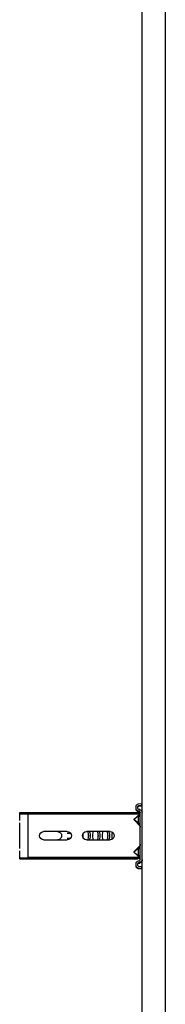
# Model space of a CAD drawing. Header units: centimetres. Extents: x 0 to 55409, y -2708 to 14680.
# Tile 160 of 215: x 50102 to 50118, y 5465 to 5573. Entities that reach past the tile are written whole.
import ezdxf

# ---------------------------------------------------------------- set-up
doc = ezdxf.new("R2010")
doc.units = ezdxf.units.CM
doc.header["$LTSCALE"] = 0.01
doc.layers.add('A-konstrukcja', color=7, linetype='Continuous')

# ---------------------------------------------------------------- blocks, each defined once
blk = doc.blocks.new('A$7E8814B27261F1')
at = {"color": 7, "linetype": 'Continuous'}
for p, q in [((2901.8, 4584.2), (2901.8, 4535.2)), ((2903.2, 4584.2), (2901.8, 4584.2)), ((2903.2, 4584.2), (2903.2, 4575)), ((2906.9, 4584.2), (2903.2, 4584.2)), ((2910.7, 4584.2), (2906.9, 4584.2)), ((2916.2, 4584.2), (2913.2, 4584.2)), ((2938.4, 4584.2), (2916.2, 4584.2)), ((2941.4, 4584.2), (2938.4, 4584.2)), ((2947.7, 4584.2), (2943.9, 4584.2)), ((2951.4, 4584.2), (2947.7, 4584.2)), ((2951.4, 4584.2), (2951.4, 4575)), ((2952.8, 4584.2), (2951.4, 4584.2)), ((2952.8, 4584.2), (2952.8, 4535.2)), ((2903.5, 4575), (2902.3, 4575)), ((2902.3, 4463.5), (2902.3, 4575)), ((2903.5, 4463.5), (2903.5, 4575)), ((2908.6, 4575), (2903.5, 4575)), ((2910.3, 4575), (2908.6, 4575)), ((2915.9, 4575), (2910.3, 4575)), ((2917.8, 4575), (2915.9, 4575)), ((2936.7, 4575), (2917.8, 4575)), ((2938.7, 4575), (2936.7, 4575)), ((2944.3, 4575), (2938.7, 4575)), ((2946, 4575), (2944.3, 4575)), ((2951.1, 4575), (2946, 4575)), ((2952.2, 4575), (2951.1, 4575)), ((2951.1, 4463.5), (2951.1, 4575)), ((2952.2, 4463.5), (2952.2, 4575)), ((2922.8, 4532), (2922.8, 4558)), ((2931.8, 4558), (2931.8, 4532)), ((2901.8, 4535.2), (2901.8, 4523.5)), ((2924.8, 4528.3), (2924.8, 4532)), ((2929.8, 4532), (2929.8, 4528.3)), ((2952.8, 4535.2), (2952.8, 4523.5)), ((2901.8, 4523.5), (2901.8, 4455.2)), ((2952.8, 4523.5), (2952.8, 4455.2)), ((2922.8, 4485), (2922.8, 4511)), ((2931.8, 4511), (2931.8, 4485)), ((2902.3, 4453.4), (2902.3, 4463.5)), ((2903.5, 4452.5), (2903.5, 4463.5)), ((2951.1, 4452.5), (2951.1, 4463.5)), ((2952.2, 4453.4), (2952.2, 4463.5)), ((2892.2, 4453.9), (2891.8, 4450.5)), ((2894.2, 4453.6), (2893.8, 4450.3)), ((2894.9, 4453.6), (2894.5, 4450.3)), ((2897.4, 4456.5), (2895.2, 4456.5)), ((2897.4, 4454.5), (2895.2, 4454.5)), ((2898.1, 4456.5), (2897.4, 4456.5)), ((2898.5, 4452.6), (2898.4, 4453.6)), ((2900.5, 4452.9), (2900.4, 4453.9)), ((2901.2, 4452.9), (2901.1, 4453.9)), ((2901.8, 4455.2), (2901.8, 4454.9)), ((2902.3, 4454.4), (2901.8, 4454.9)), ((2903.5, 4452.5), (2902.3, 4453.4)), ((2908.6, 4458.3), (2903.5, 4452.5)), ((2913.9, 4454), (2905.9, 4454)), ((2905.9, 4454), (2905.9, 4452)), ((2915.9, 4452.8), (2910.3, 4458.4)), ((2913.2, 4454.8), (2910.7, 4457.7)), ((2914.4, 4454), (2913.9, 4454)), ((2913.9, 4452), (2913.9, 4454)), ((2914.4, 4452), (2914.4, 4454)), ((2944.3, 4458.4), (2938.7, 4452.8)), ((2943.9, 4457.7), (2941.4, 4454.8)), ((2949.4, 4454), (2941.4, 4454)), ((2941.4, 4454), (2941.4, 4452)), ((2951.1, 4452.5), (2946, 4458.3)), ((2949.8, 4454), (2949.4, 4454)), ((2949.4, 4452), (2949.4, 4454)), ((2949.9, 4452), (2949.9, 4453.9)), ((2952.2, 4453.4), (2951.1, 4452.5)), ((2952.8, 4454.9), (2952.2, 4454.4)), ((2952.8, 4455.2), (2952.8, 4454.9)), ((2954.8, 4453.9), (2954.7, 4452.9)), ((2956.8, 4453.6), (2956.7, 4452.6)), ((2957.5, 4453.6), (2957.4, 4452.6)), ((2960, 4456.5), (2957.8, 4456.5)), ((2960, 4454.5), (2957.8, 4454.5)), ((2960.7, 4456.5), (2960, 4456.5)), ((2961.4, 4450.3), (2961, 4453.6)), ((2963.4, 4450.5), (2963, 4453.9)), ((2964.1, 4450.5), (2963.7, 4453.9)), ((4186.6, 4450), (711.3, 4450)), ((2893.8, 4450.3), (2891.8, 4450.5)), ((2894.5, 4450.3), (2893.8, 4450.3)), ((2917.8, 4452), (2901.5, 4452)), ((2953.7, 4450), (2901.5, 4450)), ((2920.1, 4452), (2917.8, 4452)), ((2934.4, 4452), (2920.1, 4452)), ((2936.7, 4452), (2934.4, 4452)), ((2953.7, 4452), (2936.7, 4452)), ((2954.5, 4450), (2953.7, 4450)), ((2961.4, 4450.3), (2963.4, 4450.5)), ((2962.1, 4450.3), (2961.4, 4450.3)), ((2962.1, 4450.3), (2964.1, 4450.5)), ((2964.1, 4450.5), (2963.4, 4450.5)), ((711.3, 4424.5), (4186.6, 4424.5))]:
    blk.add_line(p, q, dxfattribs=at)
for centre, radius, start, end in [((2927.3, 4558), 4.5, 0, 180), ((2927.3, 4542.7), 4.5, 180, 204.8333), ((2927.3, 4542.7), 4.5, 204.8333, 247.887), ((2927.3, 4542.7), 4.5, 292.113, 335.1667), ((2927.3, 4542.7), 4.5, 335.1667, 0), ((2927.3, 4532), 4.5, 180, 0), ((2927.3, 4542.7), 4.5, 247.887, 292.113), ((2927.3, 4511), 4.5, 0, 180), ((2927.3, 4485), 4.5, 180, 0), ((2909.5, 4457.5), 1.2, 45, 139), ((2908.8, 4456), 2.5, 41.7437, 90.8636), ((2916.2, 4457.5), 4, 221.7437, 241.045), ((2916.2, 4457.5), 4, 243.9579, 253.9618), ((2917.8, 4454.7), 2.7, 225, 270), ((2936.7, 4454.7), 2.7, 270, 315), ((2938.4, 4457.5), 4, 286.0382, 318.2563), ((2945.8, 4456), 2.5, 89.5395, 138.2563), ((2945.1, 4457.5), 1.2, 41, 135)]:
    blk.add_arc(centre, radius, start, end, dxfattribs=at)
for centre, major_axis, ratio, start_param, end_param in [((2927.3, 4509.9), (-4.5, 0), 0.220826, 0, 3.141593), ((2927.3, 4507.9), (4.5, 0), 0.220826, 3.141593, 6.283185), ((2927.3, 4513.7), (-4.5, 0), 0.220826, 4.012655, 5.412123), ((2927.3, 4503.1), (-4.5, 0), 0.220826, 3.141593, 6.283185), ((2927.3, 4499.3), (-4.5, 0), 0.220826, 0, 3.141593), ((2927.3, 4497.3), (4.5, 0), 0.220826, 3.141593, 6.283185), ((2927.3, 4492.5), (-4.5, 0), 0.220826, 3.141593, 6.283185), ((2927.3, 4488.7), (-4.5, 0), 0.220826, 0, 3.141593), ((2927.3, 4486.7), (4.5, 0), 0.220826, 3.141593, 6.283185), ((2927.3, 4481.9), (-4.5, 0), 0.220826, 3.744806, 5.679972), ((2895.2, 4453.5), (0, 3), 0.999962, 0, 1.448623), ((2895.2, 4453.5), (0, 1), 0.999962, 0, 1.448623), ((2895.9, 4453.5), (0, 1), 0.999962, 0, 1.448623), ((2897.4, 4453.5), (0, -3), 0.999962, 1.692969, 3.141593), ((2897.4, 4453.5), (0, -1), 0.999962, 1.692969, 3.141593), ((2898.1, 4453.5), (0, -3), 0.999962, 1.692969, 3.141593), ((2901.5, 4453), (0, -3), 0.999962, 4.834562, 6.283185), ((2901.5, 4453), (0, -1), 0.999962, 4.834562, 6.283185), ((2902.2, 4453), (0, -1), 0.999962, 4.834562, 6.283185), ((2953.7, 4453), (0, 1), 0.999962, 3.141593, 4.590216), ((2953.7, 4453), (0, 3), 0.999962, 3.141593, 4.590216), ((2954.5, 4453), (0, 3), 0.999962, 3.141593, 4.590216), ((2957.8, 4453.5), (0, 3), 0.999962, 0, 1.448623), ((2957.8, 4453.5), (0, 1), 0.999962, 0, 1.448623), ((2958.5, 4453.5), (0, 1), 0.999962, 0, 1.448623), ((2960, 4453.5), (0, -3), 0.999962, 1.692969, 3.141593), ((2960, 4453.5), (0, -1), 0.999962, 1.692969, 3.141593), ((2960.7, 4453.5), (0, -3), 0.999962, 1.692969, 3.141593)]:
    blk.add_ellipse(centre, major_axis=major_axis, ratio=ratio, start_param=start_param, end_param=end_param, dxfattribs=at)

msp = doc.modelspace()

# ---------------------------------------------------------------- block references
at = {"layer": 'A-konstrukcja', "xscale": -0.1, "yscale": 0.1, "zscale": 0.1, "rotation": 90.00000000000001}
msp.add_blockref('A$7E8814B27261F1', (50560.429, 5776.583), dxfattribs=at)

doc.saveas('drawing.dxf')
